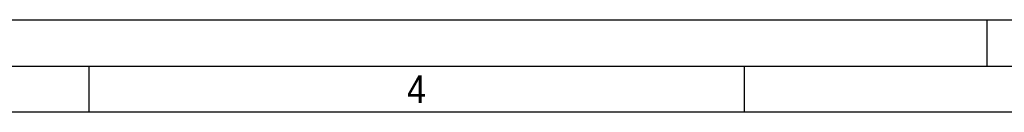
# Paper-space layout 'Layout1' of a CAD drawing. Extents: x 0 to 594, y 0 to 420.
# Tile 5 of 9: x 297 to 404, y 410 to 420. Entities that reach past the tile are written whole.
import ezdxf
from ezdxf.enums import TextEntityAlignment as Align

# ---------------------------------------------------------------- set-up
doc = ezdxf.new("R2010")
doc.units = 0
doc.layers.add('LAYER0', color=7, linetype='CONTINUOUS')
doc.styles.add('VERO0-OSIFONT', font='osifont-2014-11-14.ttf')

# ---------------------------------------------------------------- blocks, each defined once
blk = doc.blocks.new('ENTITY_SET_0')
at = {"layer": 'LAYER0', "color": 252, "linetype": 'CONTINUOUS'}
for p, q in [((0, 420), (594, 420)), ((402, 415), (402, 420)), ((20, 415), (589, 415)), ((304.5, 415), (304.5, 410)), ((375.62, 415), (375.62, 410))]:
    blk.add_line(p, q, dxfattribs=at)
at = {"layer": 'LAYER0', "color": 4, "linetype": 'CONTINUOUS'}
blk.add_line((584, 410), (25, 410), dxfattribs=at)
at = {"layer": 'LAYER0', "color": 7, "linetype": 'CONTINUOUS', "style": 'VERO0-OSIFONT', "width": 0.976191}
blk.add_text('4', height=3, dxfattribs=at).set_placement((339.04, 411), (341.08, 411), align=Align.FIT)

psp = doc.layouts.get("Layout1")

# ---------------------------------------------------------------- block references
at = {"layer": 'LAYER0', "color": 4, "linetype": 'CONTINUOUS'}
psp.add_blockref('ENTITY_SET_0', (0, 0), dxfattribs=at)

doc.saveas('drawing.dxf')
